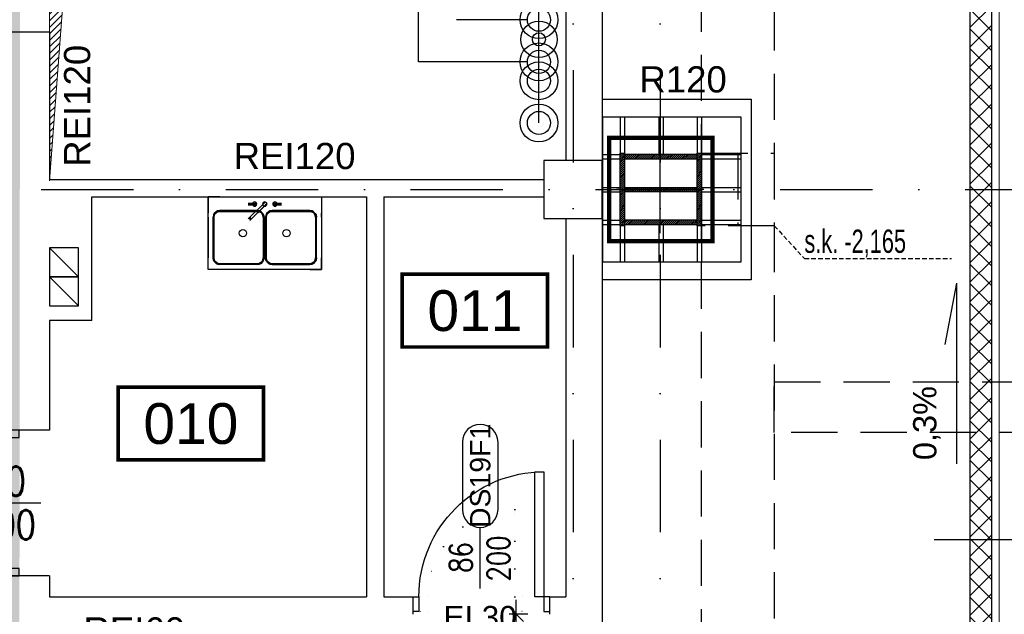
# Model space of a CAD drawing. Header units: centimetres. Extents: x -10729 to 23827, y -4437 to 19798.
# Tile 23 of 95: x 5819 to 6497, y 5908 to 6317. Entities that reach past the tile are written whole.
import ezdxf
from ezdxf.enums import TextEntityAlignment as Align

# ---------------------------------------------------------------- set-up
doc = ezdxf.new("R2010")
doc.units = ezdxf.units.CM
doc.header["$PDMODE"] = 35
doc.header["$PDSIZE"] = 0.1
for name, pattern in [('Kondygnacja  -0_5$0$DIVIDE', [31.75, 12.7, -6.35, 0, -6.35, 0, -6.35]), ('Kondygnacja  -0_5$0$DOT2', [3.175, 0, -3.175]), ('Kondygnacja  -0_5$0$HIDDEN', [9.525, 6.35, -3.175]), ('Kondygnacja  -0_5$0$HIDDEN2', [4.7625, 3.175, -1.5875]), ('Osie rzutów$0$DASHDOT2', [12.7, 6.35, -3.175, 0, -3.175])]:
    doc.linetypes.add(name, pattern=pattern)
doc.layers.get('0').update_dxf_attribs({"color": 8})
doc.layers.get('DEFPOINTS').update_dxf_attribs({"color": 8})
for name, color, linetype, lineweight in [('bgde_rzędne wl ct', 7, 'Continuous', 25), ('KJP_CT_kk_powrót', 250, '04_CT_KOMF_POW', 25), ('KJP_WL_kk zasil', 250, '04_WL_KOMF_ZAS', 25), ('KJP_WL_kk_powr', 250, '04_WL_KOMF_POW', 25), ('Kondygnacja  -0_5$0$ARCH_INFO_WYMIARY', 8, 'Continuous', 9), ('Kondygnacja  -0_5$0$ARCH_WIDOK', 8, 'Continuous', 13)]:
    doc.layers.add(name, color=color, linetype=linetype, lineweight=lineweight)
for name, color, linetype in [('Kondygnacja  -0_5$0$ARCH_ETAPOWANIE', 8, 'Kondygnacja  -0_5$0$DIVIDE'), ('Kondygnacja  -0_5$0$ARCH_GK', 8, 'Continuous'), ('Kondygnacja  -0_5$0$ARCH_INFO_ETYK_DRZWI', 8, 'Continuous'), ('Kondygnacja  -0_5$0$ARCH_INFO_ETYK_DRZWI_IST', 8, 'Continuous'), ('Kondygnacja  -0_5$0$ARCH_INFO_ODPORNOŚĆ OGNIOWA', 8, 'Continuous'), ('Kondygnacja  -0_5$0$ARCH_INFO_OPISY_PRZEGRODY', 8, 'Continuous'), ('Kondygnacja  -0_5$0$ARCH_KONSTR_POWYŻEJ RZUTU', 8, 'Kondygnacja  -0_5$0$HIDDEN'), ('Kondygnacja  -0_5$0$ARCH_KONSTR_POWYŻEJ RZUTU_IST', 8, 'Kondygnacja  -0_5$0$HIDDEN2'), ('Kondygnacja  -0_5$0$ARCH_MUROWANE_IST', 8, 'Continuous'), ('Kondygnacja  -0_5$0$ARCH_OKŁADZINA', 8, 'Continuous'), ('Kondygnacja  -0_5$0$ARCH_OTWORY_WENTYLACJA_IST', 8, 'Continuous'), ('Kondygnacja  -0_5$0$ARCH_POMOCNICZE', 8, 'Continuous'), ('Kondygnacja  -0_5$0$ARCH_SŁUPY', 8, 'Continuous'), ('Kondygnacja  -0_5$0$ARCH_WYBURZENIA', 8, 'Kondygnacja  -0_5$0$DOT2'), ('Kondygnacja  -0_5$0$ARCH_WYPOSAŻENIE_SANITARNE_IST', 8, 'Continuous'), ('Kondygnacja  -0_5$0$ARCH_ŚLUSARKA_DRZWI', 8, 'Continuous'), ('Kondygnacja  -0_5$0$ARCH_ŚLUSARKA_DRZWI_IST', 8, 'Continuous'), ('Kondygnacja  -0_5$0$ARCH_ŻELBET_IST', 8, 'Continuous'), ('Osie rzutów$0$ARCH_INFO_OSIE_IST', 8, 'Osie rzutów$0$DASHDOT2'), ('Osie rzutów$0$ARCH_INFO_OSIE_OPISY_IST', 8, 'Continuous'), ('Pomieszczenia -05$0$ARCH_INFO_AREA_ETYKIETY_200', 8, 'Continuous')]:
    doc.layers.add(name, color=color, linetype=linetype)
doc.styles.add('Arial', font='arial.ttf')
doc.styles.add('Kondygnacja  -0_5$0$Arial', font='arial.ttf')
doc.styles.add('Kondygnacja  -0_5$0$BIKTS', font='bikromsw.shx', dxfattribs={"width": 0.8})
doc.styles.add('Kondygnacja  -0_5$0$Romans', font='Romans.shx', dxfattribs={"width": 0.7})
doc.styles.add('Kondygnacja  -0_5$0$ROMANS-50-CM', font='romans.shx', dxfattribs={"width": 0.8, "height": 10})
doc.styles.add('Pomieszczenia -05$0$Arial', font='arial.ttf')
doc.linetypes.add('04_CT_KOMF_POW', pattern='A,100,-15,["CTKp",Standard,S=10,R=0,X=-10,Y=-5],-35', length=150)
doc.linetypes.add('04_WL_KOMF_POW', pattern='A,100,-15,["WLKp",Standard,S=10,R=0,X=-10,Y=-5],-35', length=150)
doc.linetypes.add('04_WL_KOMF_ZAS', pattern='A,100,-15,["WLKz",Standard,S=10,R=0,X=-10,Y=-5],-35', length=150)
doc.dimstyles.new('Kondygnacja  -0_5$0$Wymiary 1-100', dxfattribs={"dimtxt": 12, "dimasz": 10, "dimexe": 5, "dimexo": 0, "dimgap": 4, "dimtad": 1, "dimrnd": 0.5, "dimzin": 12, "dimdsep": 46, "dimtxsty": 'Kondygnacja  -0_5$0$Romans', "dimblk": 'Kondygnacja  -0_5$0$_Oblique', "dimcen": 10, "dimdle": 10, "dimclrt": 55, "dimazin": 0, "dimtfac": 1, "dimtmove": 1, "dimatfit": 3, "dimfxl": 8, "dimfxlon": 1, "dimtolj": 1, "dimtzin": 0, "dimarcsym": 0})
pattern_1 = [(45, (-6220.6425, -6150), (-0.67351921, 0.67351921), [])]

# ---------------------------------------------------------------- blocks, each defined once
blk = doc.blocks.new('Osie rzutów')
at = {"layer": 'Osie rzutów$0$ARCH_INFO_OSIE_IST', "ltscale": 10}
for p, q in [((6200, 12510), (6200, 4800)), ((6200, 12510), (6200, 4571.18)), ((6260, 12510), (6260, 4623.26)), ((6260, 6170), (6260, 6230)), ((4436.04, 6200), (15156.54, 6200)), ((6290, 6200), (6230, 6200))]:
    blk.add_line(p, q, dxfattribs=at)
blk = doc.blocks.new('Kondygnacja  -0_5$0$T-drzwi_góra-200')
at = {"layer": 'Kondygnacja  -0_5$0$ARCH_INFO_ETYK_DRZWI'}
blk.add_line((0, 0), (0, 60), dxfattribs=at)
blk.add_lwpolyline([(-17.5, 143.68), (-17.5, 77.5, 1), (17.5, 77.5), (17.5, 143.68, 1)], format="xyb", close=True, dxfattribs=at)
at = {"layer": 'Kondygnacja  -0_5$0$ARCH_INFO_ETYK_DRZWI', "style": 'Kondygnacja  -0_5$0$Arial'}
blk.add_attdef('ADS_DRZWI:SYMBOL', text='', height=20, rotation=90, dxfattribs=at).set_placement((0, 110.59), align=Align.MIDDLE)
at = {"layer": 'Kondygnacja  -0_5$0$ARCH_INFO_ETYK_DRZWI', "style": 'Kondygnacja  -0_5$0$Romans', "width": 0.8}
for tag, p in [('ADS_DRZWI:SZEROKOŚĆ', (-8, 30.49)), ('ADS_DRZWI:WYSOKOŚĆ', (29, 29.47))]:
    blk.add_attdef(tag, text='', height=22, rotation=90, dxfattribs=at).set_placement(p, align=Align.CENTER)
at = {"layer": 'Kondygnacja  -0_5$0$ARCH_INFO_ETYK_DRZWI', "color": 1, "style": 'Kondygnacja  -0_5$0$Arial'}
blk.add_attdef('ADS_DRZWI:ODPORNOŚĆ_OGNIOWA', text='', height=22, dxfattribs=at).set_placement((-0.12, -45.76), align=Align.BOTTOM_CENTER)
blk = doc.blocks.new('Kondygnacja  -0_5$0$_Oblique')
at = {"color": 0, "linetype": 'ByBlock', "lineweight": -2}
blk.add_line((-0.5, -0.5), (0.5, 0.5), dxfattribs=at)
blk = doc.blocks.new('*D231')
at = {"layer": 'DEFPOINTS', "color": 0}
for p in [(6160.99, 5908), (6195, 5908), (6195, 5532)]:
    blk.add_point(p, dxfattribs=at)
at = {"layer": 'Kondygnacja  -0_5$0$ARCH_INFO_WYMIARY', "color": 0, "lineweight": -2}
for p, q in [((6160.99, 5522), (6160.99, 5918)), ((6168.99, 5908), (6155.99, 5908)), ((6168.99, 5532), (6155.99, 5532))]:
    blk.add_line(p, q, dxfattribs=at)
at = {"layer": 'Kondygnacja  -0_5$0$ARCH_INFO_WYMIARY', "color": 0, "lineweight": -2, "xscale": 10, "yscale": 10, "zscale": 10}
for p, rotation in [((6160.99, 5908), 90), ((6160.99, 5532), 270)]:
    blk.add_blockref('Kondygnacja  -0_5$0$_Oblique', p, dxfattribs=dict(at, rotation=rotation))
at = {"layer": 'Kondygnacja  -0_5$0$ARCH_INFO_WYMIARY', "color": 55, "insert": (6150.99, 5720), "char_height": 12, "attachment_point": 5, "rotation": 90, "style": 'Kondygnacja  -0_5$0$Romans'}
blk.add_mtext('\\A1;376', dxfattribs=at)
blk = doc.blocks.new('Kondygnacja  -0_5$0$DRZWI90')
blk.add_line((-45, 0), (-45, 90))
at = {"lineweight": -3}
for p, q in [((0, -25), (0, 25)), ((45, 0), (-45, 0))]:
    blk.add_line(p, q, dxfattribs=at)
for points in [[(-50, -10), (-45, -10), (-45, 0), (-50, 0)], [(45, -10), (50, -10), (50, 0), (45, 0)]]:
    blk.add_lwpolyline(points, close=True, dxfattribs=at)
blk.add_arc((-45, 0), 90, 0, 90, dxfattribs=at)
blk = doc.blocks.new('Kondygnacja  -0_5$0$KLM_Poziom_0$0$ZLEW2')
for points, elevation in [([(78, 0), (0, 0), (0, -50), (78, -50)], -0.5), ([(37.75, -43.25), (38, -42), (38, -14), (37.75, -12.75), (37.25, -11.75), (36.25, -10.75), (35.25, -10.25), (34, -10), (8, -10), (6.75, -10.25), (5.75, -10.75), (4.75, -11.75), (4.25, -12.75), (4, -14), (4, -42), (4.25, -43.25), (4.75, -44.25), (5.75, -45.25), (6.75, -45.75), (8, -46), (34, -46), (35.25, -45.75), (36.25, -45.25), (37.25, -44.25)], -16.5), ([(73.75, -43.25), (74, -42), (74, -14), (73.75, -12.75), (73.25, -11.75), (72.25, -10.75), (71.25, -10.25), (70, -10), (44, -10), (42.75, -10.25), (41.75, -10.75), (40.75, -11.75), (40.25, -12.75), (40, -14), (40, -42), (40.25, -43.25), (40.75, -44.25), (41.75, -45.25), (42.75, -45.75), (44, -46), (70, -46), (71.25, -45.75), (72.25, -45.25), (73.25, -44.25)], -16.5)]:
    blk.add_lwpolyline(points, close=True, dxfattribs=dict(elevation=elevation))
at = {"extrusion": (1.83772e-16, 1, -1.83772e-16), "elevation": -5.5}
blk.add_lwpolyline([(-33.5, 2.5), (-33.5, 3.5), (-27.5, 3.5), (-27.5, 2.5)], close=True, dxfattribs=at)
at = {"extrusion": (-0.707107, -0.707107, -1.83772e-16), "elevation": -24.79}
blk.add_lwpolyline([(29.61, 2.5), (31.61, 5.5), (46.36, 5.5), (46.36, 4), (32.61, 4), (32.61, 2.5)], close=True, dxfattribs=at)
at = {"extrusion": (-6.12574e-17, -1, -1.83772e-16), "elevation": 4.5}
blk.add_lwpolyline([(44.5, 2.5), (44.5, 3.5), (50.5, 3.5), (50.5, 2.5)], close=True, dxfattribs=at)
for points in [[(8, -9.5), (6.5, -9.75), (5.5, -10.25), (4.25, -11.5), (3.75, -12.5), (3.5, -14)], [(34, -9.5), (35.5, -9.75), (36.5, -10.25), (37.75, -11.5), (38.25, -12.5), (38.5, -14)], [(44, -9.5), (42.5, -9.75), (41.5, -10.25), (40.25, -11.5), (39.75, -12.5), (39.5, -14)], [(70, -9.5), (71.5, -9.75), (72.5, -10.25), (73.75, -11.5), (74.25, -12.5), (74.5, -14)], [(8, -46.5), (6.5, -46.25), (5.5, -45.75), (4.25, -44.5), (3.75, -43.5), (3.5, -42)], [(34, -46.5), (35.5, -46.25), (36.5, -45.75), (37.75, -44.5), (38.25, -43.5), (38.5, -42)], [(44, -46.5), (42.5, -46.25), (41.5, -45.75), (40.25, -44.5), (39.75, -43.5), (39.5, -42)], [(70, -46.5), (71.5, -46.25), (72.5, -45.75), (73.75, -44.5), (74.25, -43.5), (74.5, -42)]]:
    blk.add_lwpolyline(points)
at = {"elevation": -0.5}
for points in [[(8, -10), (6.75, -10.25), (5.75, -10.75), (4.75, -11.75), (4.25, -12.75), (4, -14)], [(34, -10), (35.25, -10.25), (36.25, -10.75), (37.25, -11.75), (37.75, -12.75), (38, -14)], [(44, -10), (42.75, -10.25), (41.75, -10.75), (40.75, -11.75), (40.25, -12.75), (40, -14)], [(70, -10), (71.25, -10.25), (72.25, -10.75), (73.25, -11.75), (73.75, -12.75), (74, -14)], [(8, -46), (6.75, -45.75), (5.75, -45.25), (4.75, -44.25), (4.25, -43.25), (4, -42)], [(34, -46), (35.25, -45.75), (36.25, -45.25), (37.25, -44.25), (37.75, -43.25), (38, -42)], [(44, -46), (42.75, -45.75), (41.75, -45.25), (40.75, -44.25), (40.25, -43.25), (40, -42)], [(70, -46), (71.25, -45.75), (72.25, -45.25), (73.25, -44.25), (73.75, -43.25), (74, -42)]]:
    blk.add_lwpolyline(points, dxfattribs=at)
for points in [[(8, -9.5), (34, -9.5, -0.318626)], [(38.5, -14), (38.5, -42, -0.325454)], [(34, -46.5), (8, -46.5, -0.318626)]]:
    blk.add_lwpolyline(points, format="xyb")
for centre, radius in [((32, -5, 0.5), 1.5), ((39, -5, 0.5), 1.5), ((46, -5, 0.5), 1.5), ((49, -15, 3), 0.5)]:
    blk.add_circle(centre, radius)
for centre, start, end in [((24, -25, -16.5), 0, 180), ((24, -25, -16.5), 180, 0), ((54, -25, -16.5), 0, 180), ((54, -25, -16.5), 180, 0)]:
    blk.add_arc(centre, 2.5, start, end)
for points, invisible_edges in [([(5.5, -10.25), (6.5, -9.75), (5.75, 0), (0, 0)], 10), ([(4.25, -11.5), (5.5, -10.25), (0, 0), (0, -7)], 10), ([(8, -9.5), (8, 0), (5.75, 0), (6.5, -9.75)], 5), ([(70, -9.5), (70, 0), (8, 0), (8, -9.5)], 13), ([(70, -9.5), (70, 0), (72.25, 0), (71.5, -9.75)], 5), ([(72.5, -10.25), (71.5, -9.75), (72.25, 0), (78, 0)], 10), ([(73.75, -11.5), (72.5, -10.25), (78, 0), (78, -7)], 10), ([(3.75, -12.5), (4.25, -11.5), (0, -7), (0, -11.25)], 10), ([(3.5, -14), (0, -14), (0, -11.25), (3.75, -12.5)], 5), ([(4.25, -12.75, -0.5), (3.75, -12.5), (3.5, -14), (4, -14, -0.5)], 5), ([(4.75, -11.75, -0.5), (4.25, -11.5), (3.75, -12.5), (4.25, -12.75, -0.5)], 5), ([(5.5, -10.25), (4.25, -11.5), (4.75, -11.75, -0.5), (5.75, -10.75, -0.5)], 10), ([(6.5, -9.75), (5.5, -10.25), (5.75, -10.75, -0.5), (6.75, -10.25, -0.5)], 10), ([(8, -10, -0.5), (8, -9.5), (6.5, -9.75), (6.75, -10.25, -0.5)], 5), ([(34, -10, -0.5), (8, -10, -0.5), (8, -9.5), (34, -9.5)], 10), ([(34, -10, -0.5), (34, -9.5), (35.5, -9.75), (35.25, -10.25, -0.5)], 5), ([(34, -9.5), (39, -9.5), (35.5, -9.75)], 3), ([(35.5, -9.75), (36.5, -10.25), (36.25, -10.75, -0.5), (35.25, -10.25, -0.5)], 10), ([(35.5, -9.75), (39, -9.5), (36.5, -10.25)], 3), ([(36.5, -10.25), (37.75, -11.5), (37.25, -11.75, -0.5), (36.25, -10.75, -0.5)], 10), ([(36.5, -10.25), (39, -9.5), (37.75, -11.5)], 3), ([(37.25, -11.75, -0.5), (37.75, -11.5), (38.25, -12.5), (37.75, -12.75, -0.5)], 5), ([(40.25, -11.5), (39, -9.5), (37.75, -11.5)], 11), ([(40.25, -11.5), (37.75, -11.5), (38.25, -12.5), (39.75, -12.5)], 5), ([(37.75, -12.75, -0.5), (38.25, -12.5), (38.5, -14), (38, -14, -0.5)], 5), ([(39.5, -14), (39.75, -12.5), (38.25, -12.5), (38.5, -14)], 10), ([(41.5, -10.25), (39, -9.5), (40.25, -11.5)], 3), ([(42.5, -9.75), (39, -9.5), (41.5, -10.25)], 3), ([(44, -9.5), (39, -9.5), (42.5, -9.75)], 3), ([(40.25, -12.75, -0.5), (39.75, -12.5), (39.5, -14), (40, -14, -0.5)], 5), ([(40.75, -11.75, -0.5), (40.25, -11.5), (39.75, -12.5), (40.25, -12.75, -0.5)], 5), ([(41.5, -10.25), (40.25, -11.5), (40.75, -11.75, -0.5), (41.75, -10.75, -0.5)], 10), ([(42.5, -9.75), (41.5, -10.25), (41.75, -10.75, -0.5), (42.75, -10.25, -0.5)], 10), ([(44, -10, -0.5), (44, -9.5), (42.5, -9.75), (42.75, -10.25, -0.5)], 5), ([(70, -10, -0.5), (44, -10, -0.5), (44, -9.5), (70, -9.5)], 10), ([(70, -10, -0.5), (70, -9.5), (71.5, -9.75), (71.25, -10.25, -0.5)], 5), ([(71.5, -9.75), (72.5, -10.25), (72.25, -10.75, -0.5), (71.25, -10.25, -0.5)], 10), ([(72.5, -10.25), (73.75, -11.5), (73.25, -11.75, -0.5), (72.25, -10.75, -0.5)], 10), ([(73.25, -11.75, -0.5), (73.75, -11.5), (74.25, -12.5), (73.75, -12.75, -0.5)], 5), ([(74.25, -12.5), (73.75, -11.5), (78, -7), (78, -11.25)], 10), ([(73.75, -12.75, -0.5), (74.25, -12.5), (74.5, -14), (74, -14, -0.5)], 5), ([(74.5, -14), (78, -14), (78, -11.25), (74.25, -12.5)], 5), ([(3.5, -14), (0, -14), (0, -42), (3.5, -42)], 5), ([(4, -14, -0.5), (4, -42, -0.5), (3.5, -42), (3.5, -14)], 10), ([(38, -14, -0.5), (38, -42, -0.5), (38.5, -42), (38.5, -14)], 10), ([(39.5, -42), (39.5, -14), (38.5, -14), (38.5, -42)], 10), ([(40, -14, -0.5), (40, -42, -0.5), (39.5, -42), (39.5, -14)], 10), ([(74, -14, -0.5), (74, -42, -0.5), (74.5, -42), (74.5, -14)], 10), ([(74.5, -14), (78, -14), (78, -42), (74.5, -42)], 5), ([(74.5, -14), (78, -14), (78, -42), (74.5, -42)], 5), ([(3.5, -42), (3.75, -43.5), (0, -45), (0, -42)], 10), ([(3.75, -43.5), (4.25, -44.5), (0, -48), (0, -45)], 10), ([(4.25, -44.5), (5.5, -45.75), (0, -50), (0, -48)], 10), ([(5.5, -45.75), (2.5, -50), (0, -50)], 9), ([(5.5, -45.75), (6.5, -46.25), (5.75, -50), (2.5, -50)], 10), ([(4.25, -43.25, -0.5), (3.75, -43.5), (3.5, -42), (4, -42, -0.5)], 5), ([(4.75, -44.25, -0.5), (4.25, -44.5), (3.75, -43.5), (4.25, -43.25, -0.5)], 5), ([(5.5, -45.75), (4.25, -44.5), (4.75, -44.25, -0.5), (5.75, -45.25, -0.5)], 10), ([(6.5, -46.25), (5.5, -45.75), (5.75, -45.25, -0.5), (6.75, -45.75, -0.5)], 10), ([(8, -46.5), (8, -50), (5.75, -50), (6.5, -46.25)], 5), ([(8, -46, -0.5), (8, -46.5), (6.5, -46.25), (6.75, -45.75, -0.5)], 5), ([(34, -46, -0.5), (8, -46, -0.5), (8, -46.5), (34, -46.5)], 14), ([(70, -46.5), (8, -46.5), (8, -50), (70, -50)], 11), ([(34, -46, -0.5), (34, -46.5), (35.5, -46.25), (35.25, -45.75, -0.5)], 5), ([(34, -46.5), (39, -46.5), (35.5, -46.25)], 3), ([(35.5, -46.25), (36.5, -45.75), (36.25, -45.25, -0.5), (35.25, -45.75, -0.5)], 10), ([(35.5, -46.25), (39, -46.5), (36.5, -45.75)], 3), ([(36.5, -45.75), (37.75, -44.5), (37.25, -44.25, -0.5), (36.25, -45.25, -0.5)], 10), ([(36.5, -45.75), (39, -46.5), (37.75, -44.5)], 3), ([(37.25, -44.25, -0.5), (37.75, -44.5), (38.25, -43.5), (37.75, -43.25, -0.5)], 5), ([(37.75, -43.25, -0.5), (38.25, -43.5), (38.5, -42), (38, -42, -0.5)], 5), ([(40.25, -44.5), (37.75, -44.5), (38.25, -43.5), (39.75, -43.5)], 5), ([(40.25, -44.5), (39, -46.5), (37.75, -44.5)], 11), ([(39.5, -42), (39.75, -43.5), (38.25, -43.5), (38.5, -42)], 10), ([(41.5, -45.75), (39, -46.5), (40.25, -44.5)], 3), ([(42.5, -46.25), (39, -46.5), (41.5, -45.75)], 3), ([(44, -46.5), (39, -46.5), (42.5, -46.25)], 3), ([(40.25, -43.25, -0.5), (39.75, -43.5), (39.5, -42), (40, -42, -0.5)], 5), ([(40.75, -44.25, -0.5), (40.25, -44.5), (39.75, -43.5), (40.25, -43.25, -0.5)], 5), ([(41.5, -45.75), (40.25, -44.5), (40.75, -44.25, -0.5), (41.75, -45.25, -0.5)], 10), ([(42.5, -46.25), (41.5, -45.75), (41.75, -45.25, -0.5), (42.75, -45.75, -0.5)], 10), ([(44, -46, -0.5), (44, -46.5), (42.5, -46.25), (42.75, -45.75, -0.5)], 5), ([(70, -46, -0.5), (44, -46, -0.5), (44, -46.5), (70, -46.5)], 10), ([(70, -46, -0.5), (70, -46.5), (71.5, -46.25), (71.25, -45.75, -0.5)], 5), ([(70, -46.5), (70, -50), (72.25, -50), (71.5, -46.25)], 5), ([(71.5, -46.25), (72.5, -45.75), (72.25, -45.25, -0.5), (71.25, -45.75, -0.5)], 10), ([(72.5, -45.75), (71.5, -46.25), (72.25, -50), (75.5, -50)], 10), ([(72.5, -45.75), (73.75, -44.5), (73.25, -44.25, -0.5), (72.25, -45.25, -0.5)], 10), ([(73.75, -44.5), (72.5, -45.75), (78, -50), (78, -48)], 10), ([(72.5, -45.75), (75.5, -50), (78, -50)], 9), ([(73.25, -44.25, -0.5), (73.75, -44.5), (74.25, -43.5), (73.75, -43.25, -0.5)], 5), ([(73.75, -43.25, -0.5), (74.25, -43.5), (74.5, -42), (74, -42, -0.5)], 5), ([(74.25, -43.5), (73.75, -44.5), (78, -48), (78, -45)], 10), ([(74.5, -42), (74.25, -43.5), (78, -45), (78, -42)], 10)]:
    blk.add_3dface(points, dxfattribs=dict(invisible_edges=invisible_edges))
for points in [[(27.5, -4.5, 3.5), (33.5, -4.5, 3.5), (33.5, -4.5, 2.5), (27.5, -4.5, 2.5)], [(27.5, -5.5, 3.5), (33.5, -5.5, 3.5), (33.5, -5.5, 2.5), (27.5, -5.5, 2.5)], [(38.12, -5.18, 4), (39.53, -6.59, 4), (39.53, -6.59, 2.5), (37.41, -4.47, 2.5)], [(38.82, -5.88, 5.5), (38.12, -5.18, 4), (49.25, -16.31, 4), (49.25, -16.31, 5.5)], [(39.18, -4.12, 4), (40.59, -5.53, 4), (40.59, -5.53, 2.5), (38.47, -3.41, 2.5)], [(39.88, -4.82, 5.5), (39.18, -4.12, 4), (50.31, -15.25, 4), (50.31, -15.25, 5.5)], [(50.5, -4.5, 3.5), (44.5, -4.5, 3.5), (44.5, -4.5, 2.5), (50.5, -4.5, 2.5)], [(50.5, -5.5, 3.5), (44.5, -5.5, 3.5), (44.5, -5.5, 2.5), (50.5, -5.5, 2.5)]]:
    blk.add_3dface(points)
blk = doc.blocks.new('Kondygnacja  -0_5$0$słup 6.8.41')
at = {"layer": 'Kondygnacja  -0_5$0$ARCH_SŁUPY'}
h = blk.add_hatch(dxfattribs=at)
h.set_pattern_fill('ANSI31', color=256, scale=0.3, style=0)
h.set_pattern_definition(pattern_1)
h.paths.add_polyline_path([(14.82, 75), (11.82, 75), (11.82, 25), (14.82, 25)])
h = blk.add_hatch(dxfattribs=at)
h.set_pattern_fill('ANSI31', color=256, scale=0.3, style=0)
h.set_pattern_definition(pattern_1)
h.paths.add_polyline_path([(67.82, 75), (64.82, 75), (64.82, 25), (67.82, 25)])
h = blk.add_hatch(dxfattribs=at)
h.set_pattern_fill('ANSI31', color=256, scale=0.3, style=0)
h.set_pattern_definition(pattern_1)
h.paths.add_polyline_path([(64.82, 71), (64.82, 74), (14.82, 74), (14.82, 71)])
h = blk.add_hatch(dxfattribs=at)
h.set_pattern_fill('ANSI31', color=256, scale=0.3, style=0)
h.set_pattern_definition(pattern_1)
h.paths.add_polyline_path([(64.82, 48.5), (64.82, 51.5), (14.82, 51.5), (14.82, 48.5)])
h = blk.add_hatch(dxfattribs=at)
h.set_pattern_fill('ANSI31', color=256, scale=0.3, style=0)
h.set_pattern_definition(pattern_1)
h.paths.add_polyline_path([(64.82, 26), (64.82, 29), (14.82, 29), (14.82, 26)])
at = {"layer": 'Kondygnacja  -0_5$0$ARCH_POMOCNICZE'}
blk.add_lwpolyline([(94.82, 100), (94.82, 0), (-0.18, 0), (-0.18, 100)], close=True, dxfattribs=at)
for points in [[(11.82, 100), (11.82, 75)], [(14.82, 100), (14.82, 75)], [(38.32, 100), (38.32, 74)], [(41.32, 100), (41.32, 74)], [(64.82, 100), (64.82, 75)], [(67.82, 100), (67.82, 75)], [(-0.18, 74), (11.82, 74)], [(-0.18, 71), (11.82, 71)], [(67.82, 74), (94.82, 74)], [(67.82, 71), (94.82, 71)], [(-0.18, 51.5), (11.82, 51.5)], [(-0.18, 48.5), (11.82, 48.5)], [(67.82, 51.5), (94.82, 51.5)], [(67.82, 48.5), (94.82, 48.5)], [(-0.18, 29), (11.82, 29)], [(67.82, 29), (94.82, 29)], [(-0.18, 26), (11.82, 26)], [(11.82, 25), (11.82, 0)], [(14.82, 25), (14.82, 0)], [(38.32, 26), (38.32, 0)], [(41.32, 26), (41.32, 0)], [(64.82, 25), (64.82, 0)], [(67.82, 26), (94.82, 26)], [(67.82, 25), (67.82, 0)]]:
    blk.add_lwpolyline(points, dxfattribs=at)
at = {"layer": 'Kondygnacja  -0_5$0$ARCH_SŁUPY'}
for p, q in [((14.82, 51.5), (64.82, 51.5)), ((64.82, 48.5), (14.82, 48.5))]:
    blk.add_line(p, q, dxfattribs=at)
at = {"layer": 'Kondygnacja  -0_5$0$ARCH_SŁUPY', "const_width": 3}
blk.add_lwpolyline([(4.32, 85.5), (75.32, 85.5), (75.32, 14.5), (4.32, 14.5)], close=True, dxfattribs=at)
at = {"layer": 'Kondygnacja  -0_5$0$ARCH_SŁUPY'}
for points in [[(11.82, 75), (14.82, 75), (14.82, 25), (11.82, 25)], [(64.82, 75), (67.82, 75), (67.82, 25), (64.82, 25)]]:
    blk.add_lwpolyline(points, close=True, dxfattribs=at)
for points in [[(64.82, 74), (14.82, 74)], [(14.82, 71), (64.82, 71)], [(64.82, 29), (14.82, 29)], [(14.82, 26), (64.82, 26)]]:
    blk.add_lwpolyline(points, dxfattribs=at)
blk = doc.blocks.new('Kondygnacja  -0_5$0$konstrukcja istniejąca -0.5')
at = {"layer": 'Kondygnacja  -0_5$0$ARCH_KONSTR_POWYŻEJ RZUTU_IST', "ltscale": 10}
for p, q in [((6288.46, 4975), (6288.46, 12225)), ((6288.46, 6175), (6288.46, 6225)), ((6288.46, 6225), (6338.46, 6225)), ((6338.46, 6175), (6288.46, 6175))]:
    blk.add_line(p, q, dxfattribs=at)
for points in [[(6338.46, 7375), (6338.46, 6225)], [(6313.46, 6225), (6313.46, 6175)], [(6338.46, 6225), (6338.46, 6175)], [(6338.46, 6175), (6338.46, 5025)], [(7382, 6032.89), (6338.46, 6032.89), (6338.46, 6067.89), (7382, 6067.89)]]:
    blk.add_lwpolyline(points, dxfattribs=at)
at = {"layer": 'Kondygnacja  -0_5$0$ARCH_KONSTR_POWYŻEJ RZUTU_IST'}
blk.add_lwpolyline([(6338.46, 6175), (6359.14, 6152.53), (6460.29, 6152.53)], dxfattribs=at)
at = {"layer": 'Kondygnacja  -0_5$0$ARCH_KONSTR_POWYŻEJ RZUTU_IST', "style": 'Kondygnacja  -0_5$0$BIKTS', "width": 0.7}
blk.add_text('s.k. -2,165', height=16, dxfattribs=at).set_placement((6359.14, 6156.46))
blk = doc.blocks.new('Pomieszczenia -05$0$etykieta_numer')
at = {"color": 0, "linetype": 'ByBlock', "const_width": 2.44}
blk.add_lwpolyline([(-50, -50), (-50, 0), (50, 0), (50, -50)], close=True, dxfattribs=at)
at = {"color": 0, "linetype": 'ByBlock', "style": 'Pomieszczenia -05$0$Arial'}
blk.add_attdef('AECAREA:NUMBER', text='', height=28, dxfattribs=at).set_placement((0, -25), align=Align.MIDDLE)

msp = doc.modelspace()

# ---------------------------------------------------------------- hatches: boundary and pattern name
at = {"layer": 'Kondygnacja  -0_5$0$ARCH_GK', "linetype": 'Continuous', "lineweight": -3}
h = msp.add_hatch(dxfattribs=at)
h.set_pattern_fill('ANSI37', color=256, scale=3, style=0)
h.paths.add_polyline_path([(6473, 4985), (6488, 4985), (6488, 9864), (6476.333, 9864), (6473, 9854)], flags=0)
h.paths.add_polyline_path([(6473, 9874), (6476.333, 9864), (6488, 9864), (6488, 10101), (6473, 10116)], flags=0)
at = {"layer": 'Kondygnacja  -0_5$0$ARCH_WIDOK'}
h = msp.add_hatch(dxfattribs=at)
h.set_pattern_fill('ANSI31', color=256, angle=-180, style=0)
h.paths.add_polyline_path([(5840, 6206), (5840, 6780), (6200, 6780), (5880.4, 6741.573)])

# ---------------------------------------------------------------- linework, layer by layer
at = {"layer": 'bgde_rzędne wl ct'}
for q in [(6455.809, 6093.548), (6463.714, 6011.544)]:
    msp.add_line((6463.714, 6135.534), q, dxfattribs=at)
at = {"layer": 'KJP_CT_kk_powrót'}
msp.add_line((6176.583, 6303.235, -300), (6176.583, 6345.235, -316), dxfattribs=at)
for radius in [12.5, 4.5]:
    msp.add_circle((6176.583, 6303.235, -300), radius, dxfattribs=at)
at = {"layer": 'KJP_WL_kk zasil'}
for p, q in [((6168.633, 6316.735), (6119.982, 6316.735)), ((6176.583, 6274.735, -300), (6176.583, 6316.735, -316))]:
    msp.add_line(p, q, dxfattribs=at)
for centre, radius in [((6176.583, 6316.735, -316), 13), ((6176.583, 6316.735, -316), 7.95), ((6176.583, 6274.735, -300), 13), ((6176.583, 6274.735, -300), 7.95)]:
    msp.add_circle(centre, radius, dxfattribs=at)
at = {"layer": 'KJP_WL_kk_powr'}
for p, q in [((6093.734, 6287.735), (6093.734, 6373.827)), ((6168.633, 6287.735), (6093.734, 6287.735)), ((6176.583, 6245.735, -284), (6176.583, 6288.781, -284))]:
    msp.add_line(p, q, dxfattribs=at)
for centre, radius in [((6176.583, 6287.735, -316), 13), ((6176.583, 6287.735, -316), 7.95), ((6176.583, 6245.735, -300), 13), ((6176.583, 6245.735, -300), 7.95)]:
    msp.add_circle(centre, radius, dxfattribs=at)
at = {"layer": 'Kondygnacja  -0_5$0$ARCH_ETAPOWANIE', "ltscale": 10, "const_width": 20, "elevation": 300}
msp.add_lwpolyline([(4946, 3931), (4946, 5443), (5613, 5443), (5613, 5586), (5809, 5586), (5815, 12220), (6212, 12220), (6212, 13458.874), (6172, 13458.874), (6171.997, 14762.582), (4925, 14762.019), (4925, 14762.019), (8839.196, 14763.787)], dxfattribs=at)
at = {"layer": 'Kondygnacja  -0_5$0$ARCH_GK', "linetype": 'Continuous', "lineweight": -3}
for p, q in [((6488, 4985), (6488, 10101)), ((6473, 9854), (6473, 4985))]:
    msp.add_line(p, q, dxfattribs=at)
at = {"layer": 'Kondygnacja  -0_5$0$ARCH_INFO_OPISY_PRZEGRODY'}
msp.add_lwpolyline([(6522.905, 5959.178), (6448.368, 5959.178)], dxfattribs=at)
at = {"layer": 'Kondygnacja  -0_5$0$ARCH_MUROWANE_IST', "ltscale": 4}
for p, q in [((6195, 6780), (6195, 6220)), ((6220, 6780), (6220, 6220)), ((5809, 6308.5), (5840, 6308.5)), ((5840, 6308.5), (5840, 6207)), ((5840, 6207), (6180, 6207)), ((5869, 6195), (6058, 6195)), ((5869, 6110), (5869, 6195)), ((6058, 6195), (6058, 5920)), ((6070, 6195), (6180, 6195)), ((6070, 6195), (6070, 5920)), ((6195, 6180), (6195, 5920)), ((6220, 6180), (6220, 5620)), ((5840, 6110), (5840, 6034.5)), ((5869, 6110), (5840, 6110)), ((5840, 6034.5), (5809, 6034.5)), ((5840, 5934.5), (5809, 5934.5)), ((5840, 5934.5), (5840, 5920)), ((5840, 5920), (6058, 5920)), ((6070, 5920), (6090, 5920)), ((6090, 5908), (6090, 5920)), ((6184, 5908), (6184, 5920)), ((6184, 5920), (6195, 5920))]:
    msp.add_line(p, q, dxfattribs=at)
at = {"layer": 'Kondygnacja  -0_5$0$ARCH_OKŁADZINA'}
msp.add_lwpolyline([(6220, 6262), (6322.461, 6262), (6322.461, 6138), (6220, 6138)], dxfattribs=at)
at = {"layer": 'Kondygnacja  -0_5$0$ARCH_OTWORY_WENTYLACJA_IST'}
for p, q in [((5840, 6160), (5860, 6140)), ((5840, 6140), (5860, 6120))]:
    msp.add_line(p, q, dxfattribs=at)
for points in [[(5840, 6140), (5860, 6140), (5860, 6160), (5840, 6160)], [(5840, 6120), (5860, 6120), (5860, 6140), (5840, 6140)]]:
    msp.add_lwpolyline(points, close=True, dxfattribs=at)
at = {"layer": 'Kondygnacja  -0_5$0$ARCH_WIDOK'}
msp.add_line((6493, 10096), (6493, 4985), dxfattribs=at)
msp.add_lwpolyline([(5840, 6206), (5840, 6780), (6200, 6780), (5880.4, 6741.573), (5840, 6206)], dxfattribs=at)
at = {"layer": 'Kondygnacja  -0_5$0$ARCH_WYBURZENIA', "ltscale": 6}
msp.add_line((6160, 5920), (6160, 5980), dxfattribs=at)
for points in [[(6100, 5910), (6095, 5910), (6095, 5920), (6100, 5920)], [(6165, 5910), (6160, 5910), (6160, 5920), (6165, 5920)]]:
    msp.add_lwpolyline(points, close=True, dxfattribs=at)
msp.add_arc((6160, 5920), 60, 90, 180, dxfattribs=at)
at = {"layer": 'Kondygnacja  -0_5$0$ARCH_ŚLUSARKA_DRZWI', "linetype": 'Continuous', "lineweight": -3}
for points in [[(6180, 5920), (6173.7, 5920), (6173.7, 6006), (6180, 6006)], [(6094, 5909.9), (6090, 5909.9), (6090, 5920), (6094, 5920)], [(6180, 5909.9), (6184, 5909.9), (6184, 5920), (6180, 5920)]]:
    msp.add_lwpolyline(points, close=True, dxfattribs=at)
at = {"layer": 'Kondygnacja  -0_5$0$ARCH_ŚLUSARKA_DRZWI', "linetype": 'Continuous', "lineweight": -3, "extrusion": (0, 0, -1)}
msp.add_arc((-6180, 5920), 86, 0, 90, dxfattribs=at)
at = {"layer": 'Kondygnacja  -0_5$0$ARCH_ŻELBET_IST', "ltscale": 4}
msp.add_lwpolyline([(6180, 6180), (6220, 6180), (6220, 6220), (6180, 6220)], close=True, dxfattribs=at)
msp.add_lwpolyline([(6180, 6180), (6220, 6180), (6220, 6220), (6180, 6220)], close=True, dxfattribs=at)
msp.add_lwpolyline([(6180, 6180), (6220, 6180), (6220, 6220), (6180, 6220)], close=True, dxfattribs=at)

# ---------------------------------------------------------------- block references
at = {"layer": 'Kondygnacja  -0_5$0$ARCH_INFO_ETYK_DRZWI', "linetype": 'Continuous', "lineweight": -3, "xscale": 0.7, "yscale": 0.7, "zscale": 0.7}
msp.add_blockref('Kondygnacja  -0_5$0$T-drzwi_góra-200', (6136.169, 5925.749), dxfattribs=at).add_auto_attribs({'ADS_DRZWI:ODPORNOŚĆ_OGNIOWA': 'EI 30', 'ADS_DRZWI:SYMBOL': 'DS19F1', 'ADS_DRZWI:SZEROKOŚĆ': '86', 'ADS_DRZWI:WYSOKOŚĆ': '200'})
at = {"layer": 'Kondygnacja  -0_5$0$ARCH_KONSTR_POWYŻEJ RZUTU'}
msp.add_blockref('Kondygnacja  -0_5$0$konstrukcja istniejąca -0.5', (0, 0), dxfattribs=at)
at = {"layer": 'Kondygnacja  -0_5$0$ARCH_SŁUPY'}
msp.add_blockref('Kondygnacja  -0_5$0$słup 6.8.41', (6220.643, 6150), dxfattribs=at)
at = {"layer": 'Kondygnacja  -0_5$0$ARCH_WYPOSAŻENIE_SANITARNE_IST', "xscale": -1}
msp.add_blockref('Kondygnacja  -0_5$0$KLM_Poziom_0$0$ZLEW2', (6027, 6195), dxfattribs=at)
at = {"layer": 'Kondygnacja  -0_5$0$ARCH_ŚLUSARKA_DRZWI_IST', "rotation": 90}
msp.add_blockref('Kondygnacja  -0_5$0$DRZWI90', (5809, 5984.5), dxfattribs=at)
at = {"layer": 'Osie rzutów$0$ARCH_INFO_OSIE_OPISY_IST'}
msp.add_blockref('Osie rzutów', (0, 0), dxfattribs=at)
at = {"layer": 'Pomieszczenia -05$0$ARCH_INFO_AREA_ETYKIETY_200', "linetype": 'Continuous', "lineweight": -3}
for p, values in [((6132.532, 6141.774), {'AECAREA:NUMBER': '011'}), ((5937.176, 6064.131), {'AECAREA:NUMBER': '010'})]:
    msp.add_blockref('Pomieszczenia -05$0$etykieta_numer', p, dxfattribs=at).add_auto_attribs(values)

# ---------------------------------------------------------------- texts
at = {"layer": 'bgde_rzędne wl ct', "insert": (6433.903, 6013.984, 7625.1), "char_height": 16, "width": 531.5734, "attachment_point": 1, "rotation": 90, "style": 'Arial'}
msp.add_mtext('0,3%', dxfattribs=at)
at = {"layer": 'Kondygnacja  -0_5$0$ARCH_INFO_ETYK_DRZWI_IST', "insert": (5809.999, 5984.5), "char_height": 20, "width": 10, "attachment_point": 5, "line_spacing_factor": 0.9, "style": 'Kondygnacja  -0_5$0$ROMANS-50-CM'}
msp.add_mtext('90\\P200', dxfattribs=at)
at = {"layer": 'Kondygnacja  -0_5$0$ARCH_INFO_ODPORNOŚĆ OGNIOWA', "insert": (5844.061, 6257.558), "char_height": 18, "width": 53.33252, "attachment_point": 5, "rotation": 90, "style": 'Kondygnacja  -0_5$0$Arial'}
msp.add_mtext('\\PREI120', dxfattribs=at)
at = {"layer": 'Kondygnacja  -0_5$0$ARCH_INFO_ODPORNOŚĆ OGNIOWA', "char_height": 18, "width": 53.33252, "attachment_point": 5, "style": 'Kondygnacja  -0_5$0$Arial'}
for s, insert in [('\\PR120', (6275.71, 6290.586)), ('\\PREI120', (6008.526, 6237.924)), ('\\PREI60', (5898.235, 5911.788))]:
    msp.add_mtext(s, dxfattribs=dict(at, insert=insert))

# ---------------------------------------------------------------- dimensions: what is measured, and where the dimension line sits
at = {"layer": 'Kondygnacja  -0_5$0$ARCH_INFO_WYMIARY'}
dim = msp.add_linear_dim(base=(6160.994, 5908), p1=(6195, 5532), p2=(6195, 5908), angle=90, dimstyle='Kondygnacja  -0_5$0$Wymiary 1-100', dxfattribs=at)
dim.commit()
dim.dimension.update_dxf_attribs({"geometry": '*D231', "text_midpoint": (6150.994, 5720)})

doc.saveas('drawing.dxf')
